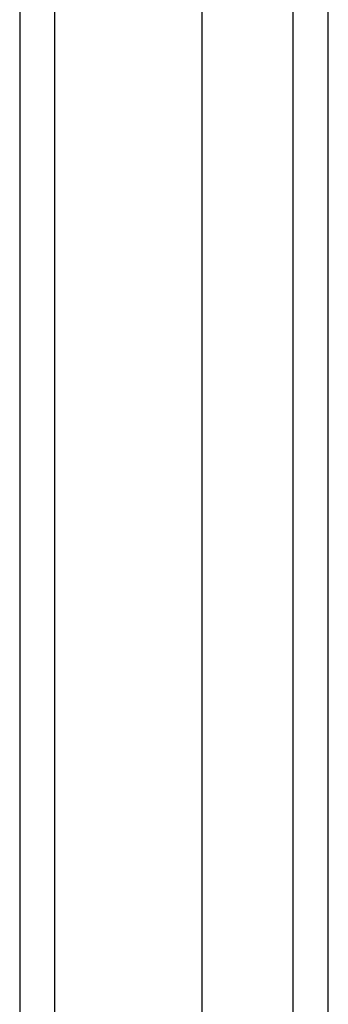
# Model space of a CAD drawing. Header units: inches. Extents: x 12 to 202, y 14 to 131.
# Tile 26 of 56: x 87.824 to 88.69, y 79.176 to 81.941. Entities that reach past the tile are written whole.
import ezdxf

# ---------------------------------------------------------------- set-up
doc = ezdxf.new("R2010")
doc.units = ezdxf.units.IN
doc.header["$MEASUREMENT"] = 0
doc.layers.add('Visible Edges(ANSI)', color=7, linetype='Continuous', lineweight=25)
doc.layers.add('Visible Tangent Edges(ANSI)', color=7, linetype='Continuous', lineweight=25)

msp = doc.modelspace()

# ---------------------------------------------------------------- linework, layer by layer
at = {"layer": 'Visible Edges(ANSI)'}
for p, q in [((87.8243, 85.1604), (87.8243, 55.3166)), ((88.3361, 55.9262), (88.3361, 84.5089)), ((88.6904, 56.1827), (88.6904, 84.2524))]:
    msp.add_line(p, q, dxfattribs=at)
at = {"layer": 'Visible Tangent Edges(ANSI)'}
for p, q in [((87.9233, 55.3166), (87.9233, 85.1604)), ((88.5914, 55.9847), (88.5914, 84.4504))]:
    msp.add_line(p, q, dxfattribs=at)

doc.saveas('drawing.dxf')
